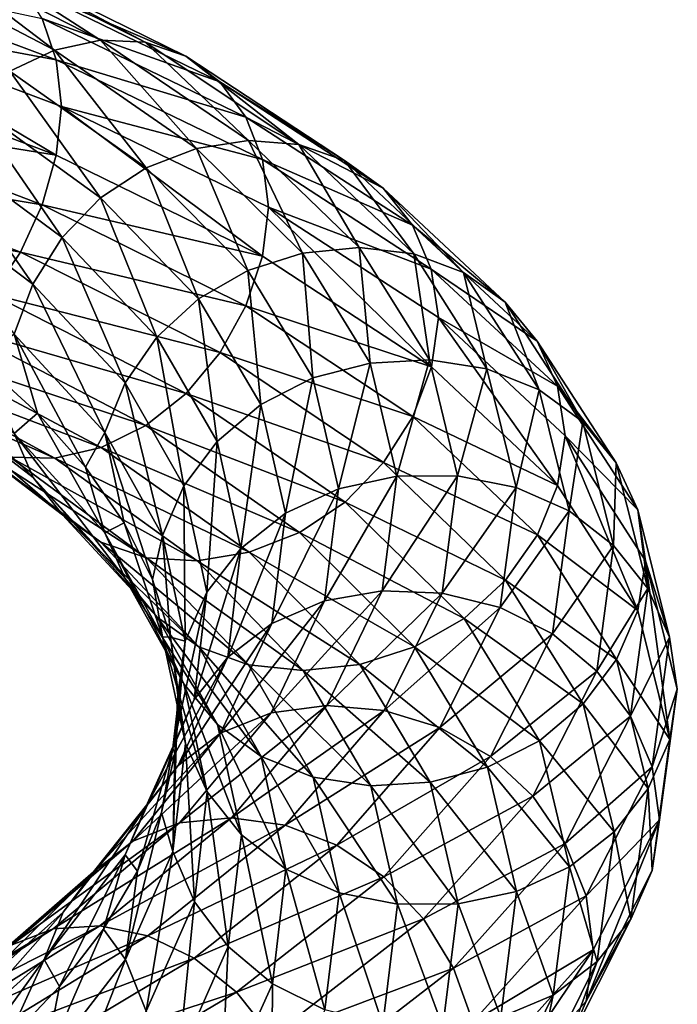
# Model space of a CAD drawing. Header units: metres. Extents: x -80 to 80, y -455 to 95.
# Tile 256 of 256: x 12 to 19, y -250 to -239. Entities that reach past the tile are written whole.
import ezdxf

# ---------------------------------------------------------------- set-up
doc = ezdxf.new("R2010")
doc.units = ezdxf.units.M
doc.layers.add('solid_501010_k_01_02', color=7, linetype='CONTINUOUS')

msp = doc.modelspace()

# ---------------------------------------------------------------- linework, layer by layer
at = {"layer": 'solid_501010_k_01_02'}
for points in [[(10.22691, -238.458023, 1124.020142), (12.137121, -239.455841, 1125.726685), (10.654474, -238.330841, 1123.526611)], [(10.654474, -238.330841, 1123.526611), (12.644548, -239.347198, 1125.310303), (11.069112, -238.332077, 1123.015869)], [(12.137121, -239.455841, 1125.726685), (12.644548, -239.347198, 1125.310303), (10.654474, -238.330841, 1123.526611)], [(11.069112, -238.332077, 1123.015869), (13.136633, -239.367661, 1124.874023), (11.44476, -238.468262, 1122.518311)], [(12.644548, -239.347198, 1125.310303), (13.136633, -239.367661, 1124.874023), (11.069112, -238.332077, 1123.015869)], [(11.645377, -239.687851, 1126.097168), (12.137121, -239.455841, 1125.726685), (10.22691, -238.458023, 1124.020142)], [(11.44476, -238.468262, 1122.518311), (13.582446, -239.522827, 1124.442871), (11.760168, -238.734268, 1122.060913)], [(13.136633, -239.367661, 1124.874023), (13.582446, -239.522827, 1124.442871), (11.44476, -238.468262, 1122.518311)], [(9.535352, -238.578842, 1119.709106), (12.156013, -239.561066, 1121.355225), (9.582874, -239.085632, 1119.502441)], [(12.001609, -239.106674, 1121.665894), (12.156013, -239.561066, 1121.355225), (9.535352, -238.578842, 1119.709106)], [(11.760168, -238.734268, 1122.060913), (13.956766, -239.806595, 1124.040283), (12.001609, -239.106674, 1121.665894)], [(13.582446, -239.522827, 1124.442871), (13.956766, -239.806595, 1124.040283), (11.760168, -238.734268, 1122.060913)], [(9.582874, -239.085632, 1119.502441), (12.157179, -240.612137, 1121.070801), (9.536265, -239.620209, 1119.430176)], [(9.582874, -239.085632, 1119.502441), (12.215583, -240.075256, 1121.155151), (12.157179, -240.612137, 1121.070801)], [(12.156013, -239.561066, 1121.355225), (12.215583, -240.075256, 1121.155151), (9.582874, -239.085632, 1119.502441)], [(12.001609, -239.106674, 1121.665894), (14.243304, -240.194656, 1123.686157), (12.156013, -239.561066, 1121.355225)], [(13.956766, -239.806595, 1124.040283), (14.243304, -240.194656, 1123.686157), (12.001609, -239.106674, 1121.665894)], [(12.137121, -239.455841, 1125.726685), (13.700584, -240.538437, 1127.713379), (12.644548, -239.347198, 1125.310303)], [(12.644548, -239.347198, 1125.310303), (14.273376, -240.451889, 1127.38623), (13.136633, -239.367661, 1124.874023)], [(13.700584, -240.538437, 1127.713379), (14.273376, -240.451889, 1127.38623), (12.644548, -239.347198, 1125.310303)], [(13.136633, -239.367661, 1124.874023), (14.82885, -240.495255, 1127.035522), (13.582446, -239.522827, 1124.442871)], [(14.273376, -240.451889, 1127.38623), (14.82885, -240.495255, 1127.035522), (13.136633, -239.367661, 1124.874023)], [(11.645377, -239.687851, 1126.097168), (13.145496, -240.750351, 1127.996826), (12.137121, -239.455841, 1125.726685)], [(13.145496, -240.750351, 1127.996826), (13.700584, -240.538437, 1127.713379), (12.137121, -239.455841, 1125.726685)], [(9.536265, -239.620209, 1119.430176), (12.157179, -240.612137, 1121.070801), (9.415956, -240.170303, 1119.494751)], [(12.156013, -239.561066, 1121.355225), (14.426549, -240.661636, 1123.400391), (12.215583, -240.075256, 1121.155151)], [(14.243304, -240.194656, 1123.686157), (14.426549, -240.661636, 1123.400391), (12.156013, -239.561066, 1121.355225)], [(13.582446, -239.522827, 1124.442871), (15.33209, -240.672958, 1126.681152), (13.956766, -239.806595, 1124.040283)], [(14.82885, -240.495255, 1127.035522), (15.33209, -240.672958, 1126.681152), (13.582446, -239.522827, 1124.442871)], [(11.200237, -240.037125, 1126.39624), (12.643014, -241.082703, 1128.216309), (11.645377, -239.687851, 1126.097168)], [(12.643014, -241.082703, 1128.216309), (13.145496, -240.750351, 1127.996826), (11.645377, -239.687851, 1126.097168)], [(13.956766, -239.806595, 1124.040283), (15.75463, -240.977753, 1126.341797), (14.243304, -240.194656, 1123.686157)], [(15.33209, -240.672958, 1126.681152), (15.75463, -240.977753, 1126.341797), (13.956766, -239.806595, 1124.040283)], [(10.826797, -240.487488, 1126.605347), (12.221469, -241.520187, 1128.357788), (11.200237, -240.037125, 1126.39624)], [(12.221469, -241.520187, 1128.357788), (12.643014, -241.082703, 1128.216309), (11.200237, -240.037125, 1126.39624)], [(12.215583, -240.075256, 1121.155151), (14.427932, -241.724731, 1123.109619), (12.157179, -240.612137, 1121.070801)], [(12.215583, -240.075256, 1121.155151), (14.495389, -241.18454, 1123.20752), (14.427932, -241.724731, 1123.109619)], [(14.426549, -240.661636, 1123.400391), (14.495389, -241.18454, 1123.20752), (12.215583, -240.075256, 1121.155151)], [(9.415956, -240.170303, 1119.494751), (12.003803, -241.161209, 1121.109985), (9.22726, -240.696091, 1119.686035)], [(12.157179, -240.612137, 1121.070801), (12.003803, -241.161209, 1121.109985), (9.415956, -240.170303, 1119.494751)], [(14.243304, -240.194656, 1123.686157), (16.078079, -241.384323, 1126.035034), (14.426549, -240.661636, 1123.400391)], [(15.75463, -240.977753, 1126.341797), (16.078079, -241.384323, 1126.035034), (14.243304, -240.194656, 1123.686157)], [(10.541309, -241.007477, 1126.718018), (11.899205, -242.031754, 1128.417847), (10.826797, -240.487488, 1126.605347)], [(11.899205, -242.031754, 1128.417847), (12.221469, -241.520187, 1128.357788), (10.826797, -240.487488, 1126.605347)], [(13.700584, -240.538437, 1127.713379), (14.86965, -241.69249, 1129.92041), (14.273376, -240.451889, 1127.38623)], [(14.273376, -240.451889, 1127.38623), (15.491317, -241.631012, 1129.69165), (14.82885, -240.495255, 1127.035522)], [(14.86965, -241.69249, 1129.92041), (15.491317, -241.631012, 1129.69165), (14.273376, -240.451889, 1127.38623)], [(13.145496, -240.750351, 1127.996826), (14.267196, -241.881531, 1130.107788), (13.700584, -240.538437, 1127.713379)], [(14.267196, -241.881531, 1130.107788), (14.86965, -241.69249, 1129.92041), (13.700584, -240.538437, 1127.713379)], [(14.82885, -240.495255, 1127.035522), (16.094189, -241.700378, 1129.435425), (15.33209, -240.672958, 1126.681152)], [(15.491317, -241.631012, 1129.69165), (16.094189, -241.700378, 1129.435425), (14.82885, -240.495255, 1127.035522)], [(9.22726, -240.696091, 1119.686035), (11.763247, -241.682114, 1121.263306), (8.980432, -241.165237, 1119.995117)], [(12.003803, -241.161209, 1121.109985), (11.763247, -241.682114, 1121.263306), (9.22726, -240.696091, 1119.686035)], [(12.157179, -240.612137, 1121.070801), (14.427932, -241.724731, 1123.109619), (12.003803, -241.161209, 1121.109985)], [(14.426549, -240.661636, 1123.400391), (16.284929, -241.866135, 1125.777954), (14.495389, -241.18454, 1123.20752)], [(16.078079, -241.384323, 1126.035034), (16.284929, -241.866135, 1125.777954), (14.426549, -240.661636, 1123.400391)], [(15.33209, -240.672958, 1126.681152), (16.640371, -241.903595, 1129.165771), (15.75463, -240.977753, 1126.341797)], [(16.094189, -241.700378, 1129.435425), (16.640371, -241.903595, 1129.165771), (15.33209, -240.672958, 1126.681152)], [(12.643014, -241.082703, 1128.216309), (13.721837, -242.194595, 1130.23938), (13.145496, -240.750351, 1127.996826)], [(13.721837, -242.194595, 1130.23938), (14.267196, -241.881531, 1130.107788), (13.145496, -240.750351, 1127.996826)], [(11.693734, -242.584717, 1128.393921), (11.899205, -242.031754, 1128.417847), (10.541309, -241.007477, 1126.718018)], [(15.75463, -240.977753, 1126.341797), (17.098965, -242.232162, 1128.896606), (16.078079, -241.384323, 1126.035034)], [(16.640371, -241.903595, 1129.165771), (17.098965, -242.232162, 1128.896606), (15.75463, -240.977753, 1126.341797)], [(12.221469, -241.520187, 1128.357788), (13.264321, -242.617371, 1130.306274), (12.643014, -241.082703, 1128.216309)], [(13.264321, -242.617371, 1130.306274), (13.721837, -242.194595, 1130.23938), (12.643014, -241.082703, 1128.216309)], [(11.763247, -241.682114, 1121.263306), (11.448581, -242.142715, 1121.524292), (8.980432, -241.165237, 1119.995117)], [(12.003803, -241.161209, 1121.109985), (14.245908, -242.272369, 1123.118042), (11.763247, -241.682114, 1121.263306)], [(14.427932, -241.724731, 1123.109619), (14.245908, -242.272369, 1123.118042), (12.003803, -241.161209, 1121.109985)], [(14.495389, -241.18454, 1123.20752), (16.286489, -242.943237, 1125.480347), (14.427932, -241.724731, 1123.109619)], [(14.495389, -241.18454, 1123.20752), (16.364223, -242.401596, 1125.598267), (16.286489, -242.943237, 1125.480347)], [(16.284929, -241.866135, 1125.777954), (16.364223, -242.401596, 1125.598267), (14.495389, -241.18454, 1123.20752)], [(16.078079, -241.384323, 1126.035034), (17.450014, -242.659592, 1128.64209), (16.284929, -241.866135, 1125.777954)], [(17.098965, -242.232162, 1128.896606), (17.450014, -242.659592, 1128.64209), (16.078079, -241.384323, 1126.035034)], [(11.899205, -242.031754, 1128.417847), (12.914559, -243.119293, 1130.30835), (12.221469, -241.520187, 1128.357788)], [(12.914559, -243.119293, 1130.30835), (13.264321, -242.617371, 1130.306274), (12.221469, -241.520187, 1128.357788)], [(11.763247, -241.682114, 1121.263306), (13.960421, -242.786942, 1123.225464), (11.448581, -242.142715, 1121.524292)], [(14.245908, -242.272369, 1123.118042), (13.960421, -242.786942, 1123.225464), (11.763247, -241.682114, 1121.263306)], [(14.86965, -241.69249, 1129.92041), (15.613002, -242.901718, 1132.279297), (15.491317, -241.631012, 1129.69165)], [(15.491317, -241.631012, 1129.69165), (16.265747, -242.867661, 1132.155396), (16.094189, -241.700378, 1129.435425)], [(15.613002, -242.901718, 1132.279297), (16.265747, -242.867661, 1132.155396), (15.491317, -241.631012, 1129.69165)], [(14.427932, -241.724731, 1123.109619), (16.286489, -242.943237, 1125.480347), (14.245908, -242.272369, 1123.118042)], [(14.267196, -241.881531, 1130.107788), (14.98043, -243.06575, 1132.364258), (14.86965, -241.69249, 1129.92041)], [(14.98043, -243.06575, 1132.364258), (15.613002, -242.901718, 1132.279297), (14.86965, -241.69249, 1129.92041)], [(16.094189, -241.700378, 1129.435425), (16.898758, -242.965363, 1131.999878), (16.640371, -241.903595, 1129.165771)], [(16.265747, -242.867661, 1132.155396), (16.898758, -242.965363, 1131.999878), (16.094189, -241.700378, 1129.435425)], [(13.721837, -242.194595, 1130.23938), (14.407808, -243.357666, 1132.402344), (14.267196, -241.881531, 1130.107788)], [(14.407808, -243.357666, 1132.402344), (14.98043, -243.06575, 1132.364258), (14.267196, -241.881531, 1130.107788)], [(16.284929, -241.866135, 1125.777954), (17.674515, -243.158081, 1128.41687), (16.364223, -242.401596, 1125.598267)], [(17.450014, -242.659592, 1128.64209), (17.674515, -243.158081, 1128.41687), (16.284929, -241.866135, 1125.777954)], [(16.640371, -241.903595, 1129.165771), (17.472244, -243.196396, 1131.820557), (17.098965, -242.232162, 1128.896606)], [(16.898758, -242.965363, 1131.999878), (17.472244, -243.196396, 1131.820557), (16.640371, -241.903595, 1129.165771)], [(11.693734, -242.584717, 1128.393921), (12.691556, -243.668213, 1130.246216), (11.899205, -242.031754, 1128.417847)], [(12.691556, -243.668213, 1130.246216), (12.914559, -243.119293, 1130.30835), (11.899205, -242.031754, 1128.417847)], [(11.448581, -242.142715, 1121.524292), (13.58698, -243.236557, 1123.42749), (11.0735, -242.51149, 1121.885132)], [(13.960421, -242.786942, 1123.225464), (13.58698, -243.236557, 1123.42749), (11.448581, -242.142715, 1121.524292)], [(13.264321, -242.617371, 1130.306274), (13.927421, -243.764282, 1132.390015), (13.721837, -242.194595, 1130.23938)], [(13.927421, -243.764282, 1132.390015), (14.407808, -243.357666, 1132.402344), (13.721837, -242.194595, 1130.23938)], [(14.245908, -242.272369, 1123.118042), (16.081018, -243.488998, 1125.453613), (13.960421, -242.786942, 1123.225464)], [(16.286489, -242.943237, 1125.480347), (16.081018, -243.488998, 1125.453613), (14.245908, -242.272369, 1123.118042)], [(17.098965, -242.232162, 1128.896606), (17.953764, -243.550812, 1131.625977), (17.450014, -242.659592, 1128.64209)], [(17.472244, -243.196396, 1131.820557), (17.953764, -243.550812, 1131.625977), (17.098965, -242.232162, 1128.896606)], [(16.364223, -242.401596, 1125.598267), (17.676208, -244.250732, 1128.111938), (16.286489, -242.943237, 1125.480347)], [(16.364223, -242.401596, 1125.598267), (17.7579, -243.704819, 1128.246338), (17.676208, -244.250732, 1128.111938)], [(17.674515, -243.158081, 1128.41687), (17.7579, -243.704819, 1128.246338), (16.364223, -242.401596, 1125.598267)], [(11.0735, -242.51149, 1121.885132), (13.14184, -243.590073, 1123.719482), (10.659149, -242.770218, 1122.325439)], [(13.58698, -243.236557, 1123.42749), (13.14184, -243.590073, 1123.719482), (11.0735, -242.51149, 1121.885132)], [(11.902144, -244.163712, 1127.828857), (11.695294, -243.67717, 1128.092041), (10.360668, -242.646545, 1126.432739)], [(10.543913, -243.119888, 1126.140381), (11.902144, -244.163712, 1127.828857), (10.360668, -242.646545, 1126.432739)], [(11.693734, -242.584717, 1128.393921), (11.320928, -242.877487, 1127.853516), (11.952435, -243.454742, 1128.812134)], [(11.693734, -242.584717, 1128.393921), (11.952435, -243.454742, 1128.812134), (12.480954, -244.049744, 1129.821777)], [(11.693734, -242.584717, 1128.393921), (12.480954, -244.049744, 1129.821777), (12.691556, -243.668213, 1130.246216)], [(12.914559, -243.119293, 1130.30835), (13.560174, -244.255554, 1132.330322), (13.264321, -242.617371, 1130.306274)], [(13.560174, -244.255554, 1132.330322), (13.927421, -243.764282, 1132.390015), (13.264321, -242.617371, 1130.306274)], [(17.450014, -242.659592, 1128.64209), (18.322363, -244.00087, 1131.427368), (17.674515, -243.158081, 1128.41687)], [(17.953764, -243.550812, 1131.625977), (18.322363, -244.00087, 1131.427368), (17.450014, -242.659592, 1128.64209)], [(10.659149, -242.770218, 1122.325439), (12.650096, -243.830292, 1124.084473), (10.231585, -242.909485, 1122.815674)], [(13.14184, -243.590073, 1123.719482), (12.650096, -243.830292, 1124.084473), (10.659149, -242.770218, 1122.325439)], [(13.960421, -242.786942, 1123.225464), (15.758755, -243.995911, 1125.508057), (13.58698, -243.236557, 1123.42749)], [(16.081018, -243.488998, 1125.453613), (15.758755, -243.995911, 1125.508057), (13.960421, -242.786942, 1123.225464)], [(15.613002, -242.901718, 1132.279297), (15.908383, -244.147873, 1134.717651), (16.265747, -242.867661, 1132.155396)], [(15.908383, -244.147873, 1134.717651), (16.573479, -244.142792, 1134.701904), (16.265747, -242.867661, 1132.155396)], [(16.265747, -242.867661, 1132.155396), (16.573479, -244.142792, 1134.701904), (16.898758, -242.965363, 1131.999878)], [(10.231585, -242.909485, 1122.815674), (12.14267, -243.949127, 1124.498047), (9.816947, -242.919785, 1123.326416)], [(12.14267, -243.949127, 1124.498047), (11.650584, -243.938522, 1124.934937), (9.816947, -242.919785, 1123.326416)], [(12.650096, -243.830292, 1124.084473), (12.14267, -243.949127, 1124.498047), (10.231585, -242.909485, 1122.815674)], [(11.695294, -243.67717, 1128.092041), (11.952435, -243.454742, 1128.812134), (11.320928, -242.877487, 1127.853516)], [(14.98043, -243.06575, 1132.364258), (15.263844, -244.285431, 1134.696899), (15.613002, -242.901718, 1132.279297)], [(15.263844, -244.285431, 1134.696899), (15.908383, -244.147873, 1134.717651), (15.613002, -242.901718, 1132.279297)], [(16.286489, -242.943237, 1125.480347), (17.676208, -244.250732, 1128.111938), (16.081018, -243.488998, 1125.453613)], [(16.573479, -244.142792, 1134.701904), (17.218464, -244.270416, 1134.650513), (16.898758, -242.965363, 1131.999878)], [(16.898758, -242.965363, 1131.999878), (17.218464, -244.270416, 1134.650513), (17.472244, -243.196396, 1131.820557)], [(14.407808, -243.357666, 1132.402344), (14.680389, -244.554947, 1134.63855), (14.98043, -243.06575, 1132.364258)], [(14.680389, -244.554947, 1134.63855), (15.263844, -244.285431, 1134.696899), (14.98043, -243.06575, 1132.364258)], [(12.225594, -244.571381, 1127.514893), (11.902144, -244.163712, 1127.828857), (10.543913, -243.119888, 1126.140381)], [(10.830451, -243.509872, 1125.778931), (12.225594, -244.571381, 1127.514893), (10.543913, -243.119888, 1126.140381)], [(12.691556, -243.668213, 1130.246216), (13.326022, -244.799942, 1132.227417), (12.914559, -243.119293, 1130.30835)], [(13.326022, -244.799942, 1132.227417), (13.560174, -244.255554, 1132.330322), (12.914559, -243.119293, 1130.30835)], [(17.218464, -244.270416, 1134.650513), (17.802801, -244.530746, 1134.564331), (17.472244, -243.196396, 1131.820557)], [(17.472244, -243.196396, 1131.820557), (17.802801, -244.530746, 1134.564331), (17.953764, -243.550812, 1131.625977)], [(17.674515, -243.158081, 1128.41687), (18.558084, -244.517395, 1131.236084), (17.7579, -243.704819, 1128.246338)], [(18.322363, -244.00087, 1131.427368), (18.558084, -244.517395, 1131.236084), (17.674515, -243.158081, 1128.41687)], [(13.58698, -243.236557, 1123.42749), (15.33721, -244.432373, 1125.642578), (13.14184, -243.590073, 1123.719482)], [(15.758755, -243.995911, 1125.508057), (15.33721, -244.432373, 1125.642578), (13.58698, -243.236557, 1123.42749)], [(13.927421, -243.764282, 1132.390015), (14.190913, -244.944397, 1134.544189), (14.407808, -243.357666, 1132.402344)], [(14.190913, -244.944397, 1134.544189), (14.680389, -244.554947, 1134.63855), (14.407808, -243.357666, 1132.402344)], [(12.648132, -244.873383, 1127.169067), (12.225594, -244.571381, 1127.514893), (10.830451, -243.509872, 1125.778931)], [(11.204772, -243.790649, 1125.369873), (12.648132, -244.873383, 1127.169067), (10.830451, -243.509872, 1125.778931)], [(11.695294, -243.67717, 1128.092041), (12.693249, -244.771576, 1129.938232), (11.952435, -243.454742, 1128.812134)], [(12.693249, -244.771576, 1129.938232), (12.480954, -244.049744, 1129.821777), (11.952435, -243.454742, 1128.812134)], [(16.081018, -243.488998, 1125.453613), (17.453203, -244.794205, 1128.046387), (15.758755, -243.995911, 1125.508057)], [(17.676208, -244.250732, 1128.111938), (17.453203, -244.794205, 1128.046387), (16.081018, -243.488998, 1125.453613)], [(13.14184, -243.590073, 1123.719482), (14.834727, -244.767715, 1125.855103), (12.650096, -243.830292, 1124.084473)], [(15.33721, -244.432373, 1125.642578), (14.834727, -244.767715, 1125.855103), (13.14184, -243.590073, 1123.719482)], [(17.802801, -244.530746, 1134.564331), (18.29343, -244.912354, 1134.446777), (17.953764, -243.550812, 1131.625977)], [(17.953764, -243.550812, 1131.625977), (18.29343, -244.912354, 1134.446777), (18.322363, -244.00087, 1131.427368)], [(12.917749, -245.27298, 1129.707275), (12.693249, -244.771576, 1129.938232), (11.695294, -243.67717, 1128.092041)], [(11.902144, -244.163712, 1127.828857), (12.917749, -245.27298, 1129.707275), (11.695294, -243.67717, 1128.092041)], [(12.691556, -243.668213, 1130.246216), (12.480954, -244.049744, 1129.821777), (12.903283, -244.660843, 1130.874146)], [(12.691556, -243.668213, 1130.246216), (12.903283, -244.660843, 1130.874146), (13.215709, -245.285278, 1131.958984)], [(12.691556, -243.668213, 1130.246216), (13.215709, -245.285278, 1131.958984), (13.326022, -244.799942, 1132.227417)], [(17.7579, -243.704819, 1128.246338), (18.559864, -245.626648, 1130.92334), (17.676208, -244.250732, 1128.111938)], [(17.7579, -243.704819, 1128.246338), (18.644333, -245.078415, 1131.079712), (18.559864, -245.626648, 1130.92334)], [(18.558084, -244.517395, 1131.236084), (18.644333, -245.078415, 1131.079712), (17.7579, -243.704819, 1128.246338)], [(13.151374, -245.045013, 1126.810425), (12.648132, -244.873383, 1127.169067), (11.204772, -243.790649, 1125.369873)], [(11.650584, -243.938522, 1124.934937), (13.151374, -245.045013, 1126.810425), (11.204772, -243.790649, 1125.369873)], [(12.650096, -243.830292, 1124.084473), (14.279638, -244.98587, 1126.133545), (12.14267, -243.949127, 1124.498047)], [(14.834727, -244.767715, 1125.855103), (14.279638, -244.98587, 1126.133545), (12.650096, -243.830292, 1124.084473)], [(13.560174, -244.255554, 1132.330322), (13.816718, -245.424301, 1134.420776), (13.927421, -243.764282, 1132.390015)], [(13.816718, -245.424301, 1134.420776), (14.190913, -244.944397, 1134.544189), (13.927421, -243.764282, 1132.390015)], [(13.706847, -245.080444, 1126.458618), (13.151374, -245.045013, 1126.810425), (11.650584, -243.938522, 1124.934937)], [(12.14267, -243.949127, 1124.498047), (13.706847, -245.080444, 1126.458618), (11.650584, -243.938522, 1124.934937)], [(14.279638, -244.98587, 1126.133545), (13.706847, -245.080444, 1126.458618), (12.14267, -243.949127, 1124.498047)], [(12.693249, -244.771576, 1129.938232), (12.903283, -244.660843, 1130.874146), (12.480954, -244.049744, 1129.821777)], [(15.758755, -243.995911, 1125.508057), (17.103443, -245.292297, 1128.04248), (15.33721, -244.432373, 1125.642578)], [(17.453203, -244.794205, 1128.046387), (17.103443, -245.292297, 1128.04248), (15.758755, -243.995911, 1125.508057)], [(18.29343, -244.912354, 1134.446777), (18.669003, -245.386154, 1134.305664), (18.322363, -244.00087, 1131.427368)], [(18.322363, -244.00087, 1131.427368), (18.669003, -245.386154, 1134.305664), (18.558084, -244.517395, 1131.236084)], [(13.268798, -245.700592, 1129.445801), (12.917749, -245.27298, 1129.707275), (11.902144, -244.163712, 1127.828857)], [(12.225594, -244.571381, 1127.514893), (13.268798, -245.700592, 1129.445801), (11.902144, -244.163712, 1127.828857)], [(15.108665, -245.521881, 1137.035034), (15.746653, -245.411514, 1137.161743), (15.908383, -244.147873, 1134.717651)], [(15.263844, -244.285431, 1134.696899), (15.108665, -245.521881, 1137.035034), (15.908383, -244.147873, 1134.717651)], [(15.746653, -245.411514, 1137.161743), (16.404985, -245.436172, 1137.254395), (16.573479, -244.142792, 1134.701904)], [(15.908383, -244.147873, 1134.717651), (15.746653, -245.411514, 1137.161743), (16.573479, -244.142792, 1134.701904)], [(16.573479, -244.142792, 1134.701904), (16.404985, -245.436172, 1137.254395), (17.218464, -244.270416, 1134.650513)], [(13.326022, -244.799942, 1132.227417), (13.578136, -245.96376, 1134.276001), (13.560174, -244.255554, 1132.330322)], [(13.578136, -245.96376, 1134.276001), (13.816718, -245.424301, 1134.420776), (13.560174, -244.255554, 1132.330322)], [(16.404985, -245.436172, 1137.254395), (17.043415, -245.594452, 1137.307373), (17.218464, -244.270416, 1134.650513)], [(17.218464, -244.270416, 1134.650513), (17.043415, -245.594452, 1137.307373), (17.802801, -244.530746, 1134.564331)], [(17.676208, -244.250732, 1128.111938), (18.559864, -245.626648, 1130.92334), (17.453203, -244.794205, 1128.046387)], [(14.531142, -245.768341, 1136.879761), (15.108665, -245.521881, 1137.035034), (15.263844, -244.285431, 1134.696899)], [(14.680389, -244.554947, 1134.63855), (14.531142, -245.768341, 1136.879761), (15.263844, -244.285431, 1134.696899)], [(15.33721, -244.432373, 1125.642578), (16.645927, -245.71376, 1128.102417), (14.834727, -244.767715, 1125.855103)], [(17.103443, -245.292297, 1128.04248), (16.645927, -245.71376, 1128.102417), (15.33721, -244.432373, 1125.642578)], [(13.727392, -246.026611, 1129.1698), (13.268798, -245.700592, 1129.445801), (12.225594, -244.571381, 1127.514893)], [(12.648132, -244.873383, 1127.169067), (13.727392, -246.026611, 1129.1698), (12.225594, -244.571381, 1127.514893)], [(14.046643, -246.140076, 1136.703247), (14.531142, -245.768341, 1136.879761), (14.680389, -244.554947, 1134.63855)], [(14.190913, -244.944397, 1134.544189), (14.046643, -246.140076, 1136.703247), (14.680389, -244.554947, 1134.63855)], [(17.043415, -245.594452, 1137.307373), (17.621811, -245.884735, 1137.314575), (17.802801, -244.530746, 1134.564331)], [(17.802801, -244.530746, 1134.564331), (17.621811, -245.884735, 1137.314575), (18.29343, -244.912354, 1134.446777)], [(18.558084, -244.517395, 1131.236084), (18.909185, -245.92157, 1134.149536), (18.644333, -245.078415, 1131.079712)], [(18.669003, -245.386154, 1134.305664), (18.909185, -245.92157, 1134.149536), (18.558084, -244.517395, 1131.236084)], [(12.693249, -244.771576, 1129.938232), (13.3278, -245.915009, 1131.913086), (12.903283, -244.660843, 1130.874146)], [(13.3278, -245.915009, 1131.913086), (13.215709, -245.285278, 1131.958984), (12.903283, -244.660843, 1130.874146)], [(13.563523, -246.432495, 1131.716553), (13.3278, -245.915009, 1131.913086), (12.693249, -244.771576, 1129.938232)], [(12.917749, -245.27298, 1129.707275), (13.563523, -246.432495, 1131.716553), (12.693249, -244.771576, 1129.938232)], [(13.326022, -244.799942, 1132.227417), (13.215709, -245.285278, 1131.958984), (13.414351, -245.918823, 1133.063477)], [(13.326022, -244.799942, 1132.227417), (13.414351, -245.918823, 1133.063477), (13.578136, -245.96376, 1134.276001)], [(14.834727, -244.767715, 1125.855103), (16.100569, -246.028412, 1128.227539), (14.279638, -244.98587, 1126.133545)], [(16.645927, -245.71376, 1128.102417), (16.100569, -246.028412, 1128.227539), (14.834727, -244.767715, 1125.855103)], [(17.453203, -244.794205, 1128.046387), (18.32571, -246.16748, 1130.816528), (17.103443, -245.292297, 1128.04248)], [(18.559864, -245.626648, 1130.92334), (18.32571, -246.16748, 1130.816528), (17.453203, -244.794205, 1128.046387)], [(14.273575, -246.225098, 1128.895508), (13.727392, -246.026611, 1129.1698), (12.648132, -244.873383, 1127.169067)], [(13.151374, -245.045013, 1126.810425), (14.273575, -246.225098, 1128.895508), (12.648132, -244.873383, 1127.169067)], [(17.621811, -245.884735, 1137.314575), (18.107452, -246.294113, 1137.274292), (18.29343, -244.912354, 1134.446777)], [(18.29343, -244.912354, 1134.446777), (18.107452, -246.294113, 1137.274292), (18.669003, -245.386154, 1134.305664)], [(13.676252, -246.6082, 1136.515991), (14.046643, -246.140076, 1136.703247), (14.190913, -244.944397, 1134.544189)], [(13.816718, -245.424301, 1134.420776), (13.676252, -246.6082, 1136.515991), (14.190913, -244.944397, 1134.544189)], [(14.279638, -244.98587, 1126.133545), (15.498114, -246.221558, 1128.4104), (13.706847, -245.080444, 1126.458618)], [(16.100569, -246.028412, 1128.227539), (15.498114, -246.221558, 1128.4104), (14.279638, -244.98587, 1126.133545)], [(14.876447, -246.28862, 1128.637573), (14.273575, -246.225098, 1128.895508), (13.151374, -245.045013, 1126.810425)], [(13.706847, -245.080444, 1126.458618), (14.876447, -246.28862, 1128.637573), (13.151374, -245.045013, 1126.810425)], [(15.498114, -246.221558, 1128.4104), (14.876447, -246.28862, 1128.637573), (13.706847, -245.080444, 1126.458618)], [(18.644333, -245.078415, 1131.079712), (18.910997, -247.047974, 1133.828857), (18.559864, -245.626648, 1130.92334)], [(18.644333, -245.078415, 1131.079712), (18.993921, -246.492538, 1133.997559), (18.910997, -247.047974, 1133.828857)], [(18.909185, -245.92157, 1134.149536), (18.993921, -246.492538, 1133.997559), (18.644333, -245.078415, 1131.079712)], [(13.932121, -246.88179, 1131.511108), (13.563523, -246.432495, 1131.716553), (12.917749, -245.27298, 1129.707275)], [(13.268798, -245.700592, 1129.445801), (13.932121, -246.88179, 1131.511108), (12.917749, -245.27298, 1129.707275)], [(13.3278, -245.915009, 1131.913086), (13.414351, -245.918823, 1133.063477), (13.215709, -245.285278, 1131.958984)], [(17.103443, -245.292297, 1128.04248), (17.958464, -246.655807, 1130.750732), (16.645927, -245.71376, 1128.102417)], [(18.32571, -246.16748, 1130.816528), (17.958464, -246.655807, 1130.750732), (17.103443, -245.292297, 1128.04248)], [(13.440096, -247.142487, 1136.328979), (13.676252, -246.6082, 1136.515991), (13.816718, -245.424301, 1134.420776)], [(13.578136, -245.96376, 1134.276001), (13.440096, -247.142487, 1136.328979), (13.816718, -245.424301, 1134.420776)], [(14.521424, -246.755203, 1139.306763), (15.134614, -246.671982, 1139.536743), (15.746653, -245.411514, 1137.161743)], [(15.108665, -245.521881, 1137.035034), (14.521424, -246.755203, 1139.306763), (15.746653, -245.411514, 1137.161743)], [(15.746653, -245.411514, 1137.161743), (15.134614, -246.671982, 1139.536743), (16.404985, -245.436172, 1137.254395)], [(15.134614, -246.671982, 1139.536743), (15.767359, -246.726242, 1139.735107), (16.404985, -245.436172, 1137.254395)], [(16.404985, -245.436172, 1137.254395), (15.767359, -246.726242, 1139.735107), (17.043415, -245.594452, 1137.307373)], [(18.107452, -246.294113, 1137.274292), (18.479206, -246.792099, 1137.190918), (18.669003, -245.386154, 1134.305664)], [(18.669003, -245.386154, 1134.305664), (18.479206, -246.792099, 1137.190918), (18.909185, -245.92157, 1134.149536)], [(13.966349, -246.978622, 1139.057129), (14.521424, -246.755203, 1139.306763), (15.108665, -245.521881, 1137.035034)], [(14.531142, -245.768341, 1136.879761), (13.966349, -246.978622, 1139.057129), (15.108665, -245.521881, 1137.035034)], [(15.767359, -246.726242, 1139.735107), (16.380974, -246.915024, 1139.889526), (17.043415, -245.594452, 1137.307373)], [(17.043415, -245.594452, 1137.307373), (16.380974, -246.915024, 1139.889526), (17.621811, -245.884735, 1137.314575)], [(18.559864, -245.626648, 1130.92334), (18.910997, -247.047974, 1133.828857), (18.32571, -246.16748, 1130.816528)], [(14.413641, -247.233902, 1131.30957), (13.932121, -246.88179, 1131.511108), (13.268798, -245.700592, 1129.445801)], [(13.727392, -246.026611, 1129.1698), (14.413641, -247.233902, 1131.30957), (13.268798, -245.700592, 1129.445801)], [(13.50068, -247.332611, 1138.800537), (13.966349, -246.978622, 1139.057129), (14.531142, -245.768341, 1136.879761)], [(14.046643, -246.140076, 1136.703247), (13.50068, -247.332611, 1138.800537), (14.531142, -245.768341, 1136.879761)], [(16.645927, -245.71376, 1128.102417), (17.478077, -247.060776, 1130.731201), (16.100569, -246.028412, 1128.227539)], [(17.958464, -246.655807, 1130.750732), (17.478077, -247.060776, 1130.731201), (16.645927, -245.71376, 1128.102417)], [(16.380974, -246.915024, 1139.889526), (16.936888, -247.235062, 1139.987793), (17.621811, -245.884735, 1137.314575)], [(17.621811, -245.884735, 1137.314575), (16.936888, -247.235062, 1139.987793), (18.107452, -246.294113, 1137.274292)], [(13.3278, -245.915009, 1131.913086), (13.579947, -247.090912, 1133.954956), (13.414351, -245.918823, 1133.063477)], [(13.82013, -247.625275, 1133.794067), (13.579947, -247.090912, 1133.954956), (13.3278, -245.915009, 1131.913086)], [(13.563523, -246.432495, 1131.716553), (13.82013, -247.625275, 1133.794067), (13.3278, -245.915009, 1131.913086)], [(13.579947, -247.090912, 1133.954956), (13.496935, -246.558884, 1134.177856), (13.414351, -245.918823, 1133.063477)], [(13.578136, -245.96376, 1134.276001), (13.414351, -245.918823, 1133.063477), (13.496935, -246.558884, 1134.177856)], [(13.578136, -245.96376, 1134.276001), (13.463445, -247.20491, 1135.296021), (13.440096, -247.142487, 1136.328979)], [(13.578136, -245.96376, 1134.276001), (13.496935, -246.558884, 1134.177856), (13.463445, -247.20491, 1135.296021)], [(18.479206, -246.792099, 1137.190918), (18.716948, -247.346664, 1137.069946), (18.909185, -245.92157, 1134.149536)], [(18.909185, -245.92157, 1134.149536), (18.716948, -247.346664, 1137.069946), (18.993921, -246.492538, 1133.997559)], [(14.987128, -247.461609, 1131.125), (14.413641, -247.233902, 1131.30957), (13.727392, -246.026611, 1129.1698)], [(14.273575, -246.225098, 1128.895508), (14.987128, -247.461609, 1131.125), (13.727392, -246.026611, 1129.1698)], [(16.100569, -246.028412, 1128.227539), (16.905455, -247.352814, 1130.763062), (15.498114, -246.221558, 1128.4104)], [(17.478077, -247.060776, 1130.731201), (16.905455, -247.352814, 1130.763062), (16.100569, -246.028412, 1128.227539)], [(13.144686, -247.788879, 1138.551025), (13.50068, -247.332611, 1138.800537), (14.046643, -246.140076, 1136.703247)], [(13.676252, -246.6082, 1136.515991), (13.144686, -247.788879, 1138.551025), (14.046643, -246.140076, 1136.703247)], [(15.620138, -247.55574, 1130.967285), (14.987128, -247.461609, 1131.125), (14.273575, -246.225098, 1128.895508)], [(14.876447, -246.28862, 1128.637573), (15.620138, -247.55574, 1130.967285), (14.273575, -246.225098, 1128.895508)], [(15.498114, -246.221558, 1128.4104), (16.272882, -247.518646, 1130.844116), (14.876447, -246.28862, 1128.637573)], [(16.905455, -247.352814, 1130.763062), (16.272882, -247.518646, 1130.844116), (15.498114, -246.221558, 1128.4104)], [(18.32571, -246.16748, 1130.816528), (18.672415, -247.585831, 1133.679443), (17.958464, -246.655807, 1130.750732)], [(18.910997, -247.047974, 1133.828857), (18.672415, -247.585831, 1133.679443), (18.32571, -246.16748, 1130.816528)], [(16.272882, -247.518646, 1130.844116), (15.620138, -247.55574, 1130.967285), (14.876447, -246.28862, 1128.637573)], [(16.936888, -247.235062, 1139.987793), (17.403654, -247.671936, 1140.022583), (18.107452, -246.294113, 1137.274292)], [(18.107452, -246.294113, 1137.274292), (17.403654, -247.671936, 1140.022583), (18.479206, -246.792099, 1137.190918)], [(14.195703, -248.097336, 1133.646362), (13.82013, -247.625275, 1133.794067), (13.563523, -246.432495, 1131.716553)], [(13.932121, -246.88179, 1131.511108), (14.195703, -248.097336, 1133.646362), (13.563523, -246.432495, 1131.716553)], [(13.441889, -248.281769, 1136.001343), (13.463445, -247.20491, 1135.296021), (13.496935, -246.558884, 1134.177856)], [(13.579947, -247.090912, 1133.954956), (13.441889, -248.281769, 1136.001343), (13.496935, -246.558884, 1134.177856)], [(18.716948, -247.346664, 1137.069946), (18.797941, -247.933228, 1136.93335), (18.993921, -246.492538, 1133.997559)], [(18.993921, -246.492538, 1133.997559), (18.71874, -248.49028, 1136.741089), (18.910997, -247.047974, 1133.828857)], [(18.993921, -246.492538, 1133.997559), (18.797941, -247.933228, 1136.93335), (18.71874, -248.49028, 1136.741089)], [(12.917708, -248.317886, 1138.322876), (13.144686, -247.788879, 1138.551025), (13.676252, -246.6082, 1136.515991)], [(13.440096, -247.142487, 1136.328979), (12.917708, -248.317886, 1138.322876), (13.676252, -246.6082, 1136.515991)], [(17.958464, -246.655807, 1130.750732), (18.29822, -248.063705, 1133.549438), (17.478077, -247.060776, 1130.731201)], [(18.672415, -247.585831, 1133.679443), (18.29822, -248.063705, 1133.549438), (17.958464, -246.655807, 1130.750732)], [(12.999247, -248.16626, 1141.103516), (13.515886, -247.965179, 1141.442261), (14.521424, -246.755203, 1139.306763)], [(13.966349, -246.978622, 1139.057129), (12.999247, -248.16626, 1141.103516), (14.521424, -246.755203, 1139.306763)], [(13.515886, -247.965179, 1141.442261), (14.086616, -247.908218, 1141.769775), (15.134614, -246.671982, 1139.536743)], [(14.521424, -246.755203, 1139.306763), (13.515886, -247.965179, 1141.442261), (15.134614, -246.671982, 1139.536743)], [(15.134614, -246.671982, 1139.536743), (14.086616, -247.908218, 1141.769775), (15.767359, -246.726242, 1139.735107)], [(14.086616, -247.908218, 1141.769775), (14.675546, -247.991089, 1142.067871), (15.767359, -246.726242, 1139.735107)], [(15.767359, -246.726242, 1139.735107), (14.675546, -247.991089, 1142.067871), (16.380974, -246.915024, 1139.889526)], [(14.686333, -248.476883, 1133.521729), (14.195703, -248.097336, 1133.646362), (13.932121, -246.88179, 1131.511108)], [(14.413641, -247.233902, 1131.30957), (14.686333, -248.476883, 1133.521729), (13.932121, -246.88179, 1131.511108)], [(17.403654, -247.671936, 1140.022583), (17.76096, -248.193848, 1139.995361), (18.479206, -246.792099, 1137.190918)], [(18.479206, -246.792099, 1137.190918), (17.76096, -248.193848, 1139.995361), (18.716948, -247.346664, 1137.069946)], [(12.565824, -248.502975, 1140.771118), (12.999247, -248.16626, 1141.103516), (13.966349, -246.978622, 1139.057129)], [(13.50068, -247.332611, 1138.800537), (12.565824, -248.502975, 1140.771118), (13.966349, -246.978622, 1139.057129)], [(14.675546, -247.991089, 1142.067871), (15.246671, -248.20929, 1142.318359), (16.380974, -246.915024, 1139.889526)], [(16.380974, -246.915024, 1139.889526), (15.246671, -248.20929, 1142.318359), (16.936888, -247.235062, 1139.987793)], [(13.67963, -248.833282, 1135.876099), (13.441889, -248.281769, 1136.001343), (13.579947, -247.090912, 1133.954956)], [(13.82013, -247.625275, 1133.794067), (13.67963, -248.833282, 1135.876099), (13.579947, -247.090912, 1133.954956)], [(17.478077, -247.060776, 1130.731201), (17.808744, -248.451172, 1133.44812), (16.905455, -247.352814, 1130.763062)], [(18.29822, -248.063705, 1133.549438), (17.808744, -248.451172, 1133.44812), (17.478077, -247.060776, 1130.731201)], [(18.910997, -247.047974, 1133.828857), (18.71874, -248.49028, 1136.741089), (18.672415, -247.585831, 1133.679443)], [(13.440096, -247.142487, 1136.328979), (13.052279, -248.496231, 1137.490356), (12.917708, -248.317886, 1138.322876)], [(13.440096, -247.142487, 1136.328979), (13.314503, -247.852554, 1136.405151), (13.052279, -248.496231, 1137.490356)], [(13.440096, -247.142487, 1136.328979), (13.463445, -247.20491, 1135.296021), (13.314503, -247.852554, 1136.405151)], [(13.441889, -248.281769, 1136.001343), (13.314503, -247.852554, 1136.405151), (13.463445, -247.20491, 1135.296021)], [(15.270669, -248.735352, 1133.429932), (14.686333, -248.476883, 1133.521729), (14.413641, -247.233902, 1131.30957)], [(14.987128, -247.461609, 1131.125), (15.270669, -248.735352, 1133.429932), (14.413641, -247.233902, 1131.30957)], [(15.246671, -248.20929, 1142.318359), (15.764091, -248.557999, 1142.502441), (16.936888, -247.235062, 1139.987793)], [(16.936888, -247.235062, 1139.987793), (15.764091, -248.557999, 1142.502441), (17.403654, -247.671936, 1140.022583)], [(12.23448, -248.947662, 1140.462646), (12.565824, -248.502975, 1140.771118), (13.50068, -247.332611, 1138.800537)], [(13.144686, -247.788879, 1138.551025), (12.23448, -248.947662, 1140.462646), (13.50068, -247.332611, 1138.800537)], [(16.905455, -247.352814, 1130.763062), (17.225288, -248.719269, 1133.383789), (16.272882, -247.518646, 1130.844116)], [(17.808744, -248.451172, 1133.44812), (17.225288, -248.719269, 1133.383789), (16.905455, -247.352814, 1130.763062)], [(17.76096, -248.193848, 1139.995361), (17.98946, -248.767303, 1139.908569), (18.716948, -247.346664, 1137.069946)], [(18.716948, -247.346664, 1137.069946), (17.98946, -248.767303, 1139.908569), (18.797941, -247.933228, 1136.93335)], [(15.915655, -248.86174, 1133.375488), (15.270669, -248.735352, 1133.429932), (14.987128, -247.461609, 1131.125)], [(15.620138, -247.55574, 1130.967285), (15.915655, -248.86174, 1133.375488), (14.987128, -247.461609, 1131.125)], [(16.272882, -247.518646, 1130.844116), (16.58075, -248.856262, 1133.359741), (15.620138, -247.55574, 1130.967285)], [(17.225288, -248.719269, 1133.383789), (16.58075, -248.856262, 1133.359741), (16.272882, -247.518646, 1130.844116)], [(14.051384, -249.328537, 1135.786255), (13.67963, -248.833282, 1135.876099), (13.82013, -247.625275, 1133.794067)], [(14.195703, -248.097336, 1133.646362), (14.051384, -249.328537, 1135.786255), (13.82013, -247.625275, 1133.794067)], [(16.58075, -248.856262, 1133.359741), (15.915655, -248.86174, 1133.375488), (15.620138, -247.55574, 1130.967285)], [(18.672415, -247.585831, 1133.679443), (18.482584, -249.024918, 1136.54895), (18.29822, -248.063705, 1133.549438)], [(18.71874, -248.49028, 1136.741089), (18.482584, -249.024918, 1136.54895), (18.672415, -247.585831, 1133.679443)], [(15.764091, -248.557999, 1142.502441), (16.198536, -249.021317, 1142.608154), (17.403654, -247.671936, 1140.022583)], [(17.403654, -247.671936, 1140.022583), (16.198536, -249.021317, 1142.608154), (17.76096, -248.193848, 1139.995361)], [(12.023219, -249.471405, 1140.195557), (12.23448, -248.947662, 1140.462646), (13.144686, -247.788879, 1138.551025)], [(12.917708, -248.317886, 1138.322876), (12.023219, -249.471405, 1140.195557), (13.144686, -247.788879, 1138.551025)], [(12.919432, -249.468918, 1137.988647), (13.052279, -248.496231, 1137.490356), (13.314503, -247.852554, 1136.405151)], [(13.441889, -248.281769, 1136.001343), (12.919432, -249.468918, 1137.988647), (13.314503, -247.852554, 1136.405151)], [(11.66072, -249.312393, 1142.957031), (12.124162, -249.132309, 1143.377319), (13.515886, -247.965179, 1141.442261)], [(12.999247, -248.16626, 1141.103516), (11.66072, -249.312393, 1142.957031), (13.515886, -247.965179, 1141.442261)], [(12.124162, -249.132309, 1143.377319), (12.636124, -249.09996, 1143.793945), (14.086616, -247.908218, 1141.769775)], [(13.515886, -247.965179, 1141.442261), (12.124162, -249.132309, 1143.377319), (14.086616, -247.908218, 1141.769775)], [(14.086616, -247.908218, 1141.769775), (12.636124, -249.09996, 1143.793945), (14.675546, -247.991089, 1142.067871)], [(17.98946, -248.767303, 1139.908569), (18.066961, -249.362152, 1139.772705), (18.797941, -247.933228, 1136.93335)], [(18.797941, -247.933228, 1136.93335), (17.991182, -249.927643, 1139.571655), (18.71874, -248.49028, 1136.741089)], [(18.797941, -247.933228, 1136.93335), (18.066961, -249.362152, 1139.772705), (17.991182, -249.927643, 1139.571655)], [(12.636124, -249.09996, 1143.793945), (13.164412, -249.20961, 1144.183228), (14.675546, -247.991089, 1142.067871)], [(14.675546, -247.991089, 1142.067871), (13.164412, -249.20961, 1144.183228), (15.246671, -248.20929, 1142.318359)], [(18.29822, -248.063705, 1133.549438), (18.112192, -249.491928, 1136.354736), (17.808744, -248.451172, 1133.44812)], [(18.482584, -249.024918, 1136.54895), (18.112192, -249.491928, 1136.354736), (18.29822, -248.063705, 1133.549438)], [(11.271927, -249.632843, 1142.55542), (11.66072, -249.312393, 1142.957031), (12.999247, -248.16626, 1141.103516)], [(12.565824, -248.502975, 1140.771118), (11.271927, -249.632843, 1142.55542), (12.999247, -248.16626, 1141.103516)], [(14.537025, -249.736099, 1135.73877), (14.051384, -249.328537, 1135.786255), (14.195703, -248.097336, 1133.646362)], [(14.686333, -248.476883, 1133.521729), (14.537025, -249.736099, 1135.73877), (14.195703, -248.097336, 1133.646362)], [(13.147932, -250.037369, 1137.897949), (12.919432, -249.468918, 1137.988647), (13.441889, -248.281769, 1136.001343)], [(13.67963, -248.833282, 1135.876099), (13.147932, -250.037369, 1137.897949), (13.441889, -248.281769, 1136.001343)], [(13.164412, -249.20961, 1144.183228), (13.676728, -249.455292, 1144.521118), (15.246671, -248.20929, 1142.318359)], [(15.246671, -248.20929, 1142.318359), (13.676728, -249.455292, 1144.521118), (15.764091, -248.557999, 1142.502441)], [(16.198536, -249.021317, 1142.608154), (16.531099, -249.566162, 1142.633789), (17.76096, -248.193848, 1139.995361)], [(17.76096, -248.193848, 1139.995361), (16.531099, -249.566162, 1142.633789), (17.98946, -248.767303, 1139.908569)], [(12.917708, -248.317886, 1138.322876), (12.194723, -249.765457, 1139.559814), (12.023219, -249.471405, 1140.195557)], [(12.917708, -248.317886, 1138.322876), (12.678206, -249.134338, 1138.544312), (12.194723, -249.765457, 1139.559814)], [(12.917708, -248.317886, 1138.322876), (13.052279, -248.496231, 1137.490356), (12.678206, -249.134338, 1138.544312)], [(10.974701, -250.066544, 1142.192871), (11.271927, -249.632843, 1142.55542), (12.565824, -248.502975, 1140.771118)], [(12.23448, -248.947662, 1140.462646), (10.974701, -250.066544, 1142.192871), (12.565824, -248.502975, 1140.771118)], [(12.919432, -249.468918, 1137.988647), (12.678206, -249.134338, 1138.544312), (13.052279, -248.496231, 1137.490356)], [(15.115421, -250.025986, 1135.739868), (14.537025, -249.736099, 1135.73877), (14.686333, -248.476883, 1133.521729)], [(15.270669, -248.735352, 1133.429932), (15.115421, -250.025986, 1135.739868), (14.686333, -248.476883, 1133.521729)], [(17.808744, -248.451172, 1133.44812), (17.627693, -249.861343, 1136.171143), (17.225288, -248.719269, 1133.383789)], [(18.112192, -249.491928, 1136.354736), (17.627693, -249.861343, 1136.171143), (17.808744, -248.451172, 1133.44812)], [(18.71874, -248.49028, 1136.741089), (17.991182, -249.927643, 1139.571655), (18.482584, -249.024918, 1136.54895)], [(13.676728, -249.455292, 1144.521118), (14.14087, -249.830719, 1144.783569), (15.764091, -248.557999, 1142.502441)], [(15.764091, -248.557999, 1142.502441), (14.14087, -249.830719, 1144.783569), (16.198536, -249.021317, 1142.608154)], [(17.225288, -248.719269, 1133.383789), (17.050169, -250.104858, 1136.010376), (16.58075, -248.856262, 1133.359741)], [(17.627693, -249.861343, 1136.171143), (17.050169, -250.104858, 1136.010376), (17.225288, -248.719269, 1133.383789)], [(13.505237, -250.555573, 1137.864502), (13.147932, -250.037369, 1137.897949), (13.67963, -248.833282, 1135.876099)], [(14.051384, -249.328537, 1135.786255), (13.505237, -250.555573, 1137.864502), (13.67963, -248.833282, 1135.876099)], [(15.75385, -250.185364, 1135.78894), (15.115421, -250.025986, 1135.739868), (15.270669, -248.735352, 1133.429932)], [(15.915655, -248.86174, 1133.375488), (15.75385, -250.185364, 1135.78894), (15.270669, -248.735352, 1133.429932)], [(16.531099, -249.566162, 1142.633789), (16.743776, -250.157654, 1142.578979), (17.98946, -248.767303, 1139.908569)], [(17.98946, -248.767303, 1139.908569), (16.743776, -250.157654, 1142.578979), (18.066961, -249.362152, 1139.772705)], [(10.785194, -250.585205, 1141.890137), (10.974701, -250.066544, 1142.192871), (12.23448, -248.947662, 1140.462646)], [(12.023219, -249.471405, 1140.195557), (10.785194, -250.585205, 1141.890137), (12.23448, -248.947662, 1140.462646)], [(16.412184, -250.21228, 1135.880981), (15.75385, -250.185364, 1135.78894), (15.915655, -248.86174, 1133.375488)], [(16.58075, -248.856262, 1133.359741), (16.412184, -250.21228, 1135.880981), (15.915655, -248.86174, 1133.375488)], [(17.050169, -250.104858, 1136.010376), (16.412184, -250.21228, 1135.880981), (16.58075, -248.856262, 1133.359741)], [(14.14087, -249.830719, 1144.783569), (14.53058, -250.318634, 1144.953857), (16.198536, -249.021317, 1142.608154)], [(16.198536, -249.021317, 1142.608154), (14.53058, -250.318634, 1144.953857), (16.531099, -249.566162, 1142.633789)], [(18.482584, -249.024918, 1136.54895), (17.764206, -250.458878, 1139.337646), (18.112192, -249.491928, 1136.354736)], [(17.991182, -249.927643, 1139.571655), (17.764206, -250.458878, 1139.337646), (18.482584, -249.024918, 1136.54895)], [(9.986635, -250.398178, 1144.558594), (10.383543, -250.237076, 1145.050415), (12.124162, -249.132309, 1143.377319)], [(11.66072, -249.312393, 1142.957031), (9.986635, -250.398178, 1144.558594), (12.124162, -249.132309, 1143.377319)], [(10.383543, -250.237076, 1145.050415), (10.822004, -250.226913, 1145.545166), (12.636124, -249.09996, 1143.793945)], [(12.124162, -249.132309, 1143.377319), (10.383543, -250.237076, 1145.050415), (12.636124, -249.09996, 1143.793945)], [(12.636124, -249.09996, 1143.793945), (10.822004, -250.226913, 1145.545166), (13.164412, -249.20961, 1144.183228)], [(12.024823, -250.633499, 1139.854736), (12.194723, -249.765457, 1139.559814), (12.678206, -249.134338, 1138.544312)], [(12.919432, -249.468918, 1137.988647), (12.024823, -250.633499, 1139.854736), (12.678206, -249.134338, 1138.544312)], [(10.822004, -250.226913, 1145.545166), (11.274448, -250.360641, 1146.01416), (13.164412, -249.20961, 1144.183228)], [(13.164412, -249.20961, 1144.183228), (11.274448, -250.360641, 1146.01416), (13.676728, -249.455292, 1144.521118)], [(13.972003, -250.990891, 1137.891846), (13.505237, -250.555573, 1137.864502), (14.051384, -249.328537, 1135.786255)], [(14.537025, -249.736099, 1135.73877), (13.972003, -250.990891, 1137.891846), (14.051384, -249.328537, 1135.786255)], [(16.743776, -250.157654, 1142.578979), (16.81679, -250.761734, 1142.446899), (18.066961, -249.362152, 1139.772705)], [(18.066961, -249.362152, 1139.772705), (16.74538, -251.333725, 1142.234131), (17.991182, -249.927643, 1139.571655)], [(18.066961, -249.362152, 1139.772705), (16.81679, -250.761734, 1142.446899), (16.74538, -251.333725, 1142.234131)], [(12.023219, -249.471405, 1140.195557), (10.918674, -250.994705, 1141.438232), (10.785194, -250.585205, 1141.890137)], [(12.023219, -249.471405, 1140.195557), (11.60628, -250.386887, 1140.528076), (10.918674, -250.994705, 1141.438232)], [(11.274448, -250.360641, 1146.01416), (11.713213, -250.630997, 1146.428589), (13.676728, -249.455292, 1144.521118)], [(12.023219, -249.471405, 1140.195557), (12.194723, -249.765457, 1139.559814), (11.60628, -250.386887, 1140.528076)], [(13.676728, -249.455292, 1144.521118), (11.713213, -250.630997, 1146.428589), (14.14087, -249.830719, 1144.783569)], [(12.237502, -251.21814, 1139.796753), (12.024823, -250.633499, 1139.854736), (12.919432, -249.468918, 1137.988647)], [(13.147932, -250.037369, 1137.897949), (12.237502, -251.21814, 1139.796753), (12.919432, -249.468918, 1137.988647)], [(14.53058, -250.318634, 1144.953857), (14.828899, -250.884735, 1145.02771), (16.531099, -249.566162, 1142.633789)], [(16.531099, -249.566162, 1142.633789), (14.828899, -250.884735, 1145.02771), (16.743776, -250.157654, 1142.578979)], [(18.112192, -249.491928, 1136.354736), (17.408211, -250.914932, 1139.080811), (17.627693, -249.861343, 1136.171143)], [(17.764206, -250.458878, 1139.337646), (17.408211, -250.914932, 1139.080811), (18.112192, -249.491928, 1136.354736)], [(12.024823, -250.633499, 1139.854736), (11.60628, -250.386887, 1140.528076), (12.194723, -249.765457, 1139.559814)], [(14.527917, -251.311966, 1137.983398), (13.972003, -250.990891, 1137.891846), (14.537025, -249.736099, 1135.73877)], [(15.115421, -250.025986, 1135.739868), (14.527917, -251.311966, 1137.983398), (14.537025, -249.736099, 1135.73877)], [(11.713213, -250.630997, 1146.428589), (12.11072, -251.03035, 1146.759399), (14.14087, -249.830719, 1144.783569)], [(14.14087, -249.830719, 1144.783569), (12.11072, -251.03035, 1146.759399), (14.53058, -250.318634, 1144.953857)], [(17.627693, -249.861343, 1136.171143), (16.942543, -251.266266, 1138.817139), (17.050169, -250.104858, 1136.010376)], [(17.408211, -250.914932, 1139.080811), (16.942543, -251.266266, 1138.817139), (17.627693, -249.861343, 1136.171143)], [(17.991182, -249.927643, 1139.571655), (16.74538, -251.333725, 1142.234131), (17.764206, -250.458878, 1139.337646)]]:
    msp.add_3dface(points, dxfattribs=at)

doc.saveas('drawing.dxf')
